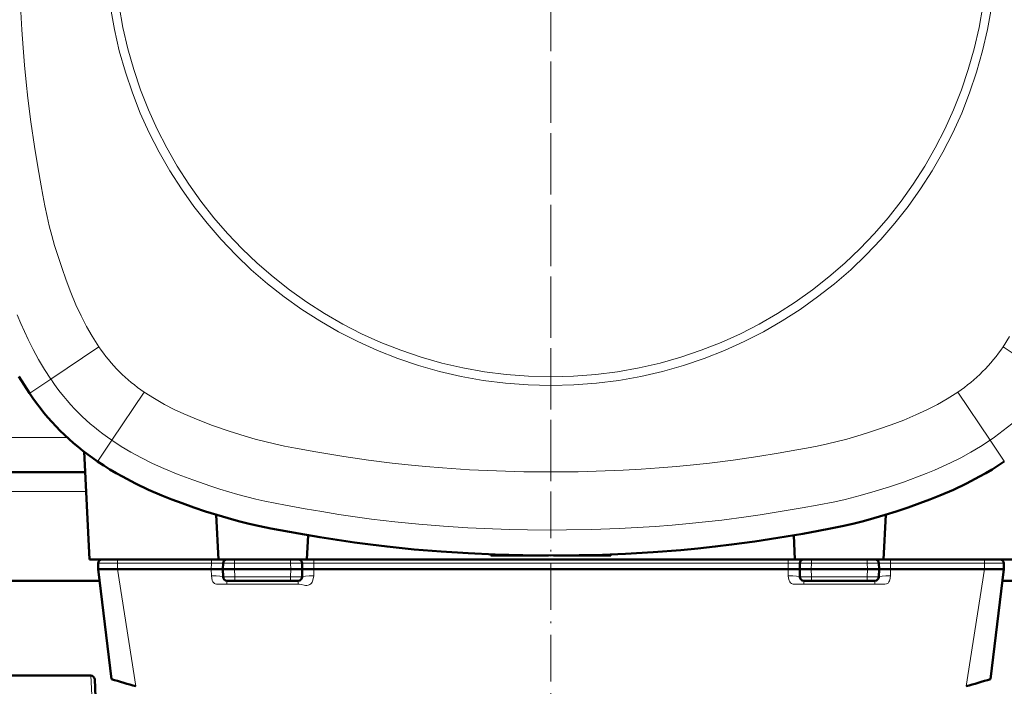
# Model space of a CAD drawing. Extents: x -2065 to 2446, y -2159 to 856.
# Tile 12 of 57: x 259 to 514, y -1784 to -1612. Entities that reach past the tile are written whole.
import ezdxf

# ---------------------------------------------------------------- set-up
doc = ezdxf.new("R2010")
doc.units = 0
doc.linetypes.add('DASHDOT', pattern=[18.5, 12, -3, 0.5, -3])

msp = doc.modelspace()

# ---------------------------------------------------------------- linework, layer by layer
at = {"color": 7, "linetype": 'DASHDOT', "lineweight": 18}
for p, q in [((396.56, -1364.21), (396.56, -1819.21)), ((396.57, -1442.04), (396.57, -1741.39))]:
    msp.add_line(p, q, dxfattribs=at)
at = {"color": 7, "lineweight": 18}
for p, q in [((267.32, -1705.16), (279.76, -1696.81)), ((525.82, -1705.16), (513.37, -1696.81)), ((267.32, -1705.16), (261.92, -1708.78)), ((261.85, -1708.83), (261.92, -1708.78)), ((283.12, -1720.96), (291.47, -1708.52)), ((510.01, -1720.96), (501.66, -1708.52)), ((271.58, -1720.21), (21.55, -1720.21)), ((283.12, -1720.96), (279.5, -1726.36)), ((510.01, -1720.96), (513.63, -1726.36)), ((279.45, -1726.43), (279.5, -1726.36)), ((513.68, -1726.43), (513.63, -1726.36)), ((276.47, -1734.21), (16.66, -1734.21)), ((284.6, -1751.71), (284.6, -1752.69)), ((308.86, -1751.71), (308.86, -1752.69)), ((314.85, -1751.71), (314.85, -1752.69)), ((329.28, -1752.69), (329.28, -1751.71)), ((335.27, -1751.71), (335.27, -1752.69)), ((457.86, -1751.71), (457.86, -1752.69)), ((463.85, -1752.69), (463.85, -1751.71)), ((478.28, -1751.71), (478.28, -1752.69)), ((484.27, -1751.71), (484.27, -1752.69)), ((508.53, -1751.71), (508.53, -1752.69)), ((289.33, -1784.47), (284.55, -1754.21)), ((284.6, -1752.69), (284.56, -1754.21)), ((284.6, -1752.69), (308.86, -1752.69)), ((308.86, -1752.69), (308.82, -1754.21)), ((308.82, -1754.21), (308.87, -1755.95)), ((314.81, -1754.21), (314.85, -1752.69)), ((314.81, -1754.21), (314.87, -1756.24)), ((329.28, -1752.69), (314.85, -1752.69)), ((329.26, -1756.24), (329.32, -1754.21)), ((329.28, -1752.69), (329.32, -1754.21)), ((335.26, -1755.95), (335.31, -1754.21)), ((335.27, -1752.69), (457.86, -1752.69)), ((335.27, -1752.69), (335.31, -1754.21)), ((457.86, -1752.69), (457.82, -1754.21)), ((457.82, -1754.21), (457.87, -1755.95)), ((463.85, -1752.69), (463.81, -1754.21)), ((463.87, -1756.24), (463.81, -1754.21)), ((478.28, -1752.69), (463.85, -1752.69)), ((478.26, -1756.24), (478.32, -1754.21)), ((478.28, -1752.69), (478.32, -1754.21)), ((484.26, -1755.95), (484.31, -1754.21)), ((484.27, -1752.69), (508.53, -1752.69)), ((484.27, -1752.69), (484.31, -1754.21)), ((503.8, -1784.47), (508.58, -1754.21)), ((508.53, -1752.69), (508.57, -1754.21)), ((312.87, -1757.21), (312.87, -1758.09)), ((329.26, -1756.24), (314.87, -1756.24)), ((314.87, -1757.21), (314.87, -1756.24)), ((329.26, -1756.24), (329.26, -1757.21)), ((331.26, -1757.21), (331.26, -1758.09)), ((461.87, -1757.21), (461.87, -1758.09)), ((478.26, -1756.24), (463.87, -1756.24)), ((463.87, -1756.24), (463.87, -1757.21)), ((478.26, -1757.21), (478.26, -1756.24)), ((480.26, -1757.21), (480.26, -1758.09)), ((312.87, -1758.09), (314.47, -1758.09)), ((314.47, -1758.09), (329.66, -1758.09)), ((329.66, -1758.09), (329.76, -1758.09)), ((329.76, -1758.09), (331.26, -1758.09)), ((461.87, -1758.09), (463.47, -1758.09)), ((463.47, -1758.09), (478.66, -1758.09)), ((478.66, -1758.09), (478.76, -1758.09)), ((478.76, -1758.09), (480.26, -1758.09)), ((277.93, -1786.8), (277.69, -1781.71))]:
    msp.add_line(p, q, dxfattribs=at)
at = {"color": 7, "lineweight": 50}
for p, q in [((275.93, -1723.89), (277.39, -1751.71)), ((276.21, -1729.21), (16.92, -1729.21)), ((310.08, -1740.19), (310.69, -1751.71)), ((483.05, -1740.18), (482.44, -1751.71)), ((333.85, -1745.48), (333.53, -1751.71)), ((459.28, -1745.48), (459.6, -1751.71)), ((310.69, -1751.71), (277.39, -1751.71)), ((333.53, -1751.71), (310.69, -1751.71)), ((459.6, -1751.71), (333.53, -1751.71)), ((381.07, -1750.71), (381.05, -1750.42)), ((381.07, -1750.71), (395.94, -1750.71)), ((397.2, -1750.71), (412.07, -1750.71)), ((412.07, -1750.71), (412.08, -1750.42)), ((482.44, -1751.71), (459.6, -1751.71)), ((515.74, -1751.71), (482.44, -1751.71)), ((279.61, -1752.69), (279.57, -1754.21)), ((279.57, -1754.21), (284.55, -1754.21)), ((283.05, -1782.6), (279.57, -1754.21)), ((284.55, -1754.21), (284.56, -1754.21)), ((284.56, -1754.21), (308.82, -1754.21)), ((310.69, -1754.21), (308.82, -1754.21)), ((308.82, -1754.21), (308.82, -1754.21)), ((310.69, -1754.21), (311.82, -1754.21)), ((311.82, -1754.21), (311.86, -1752.69)), ((311.82, -1754.21), (311.87, -1756.24)), ((314.81, -1754.21), (311.82, -1754.21)), ((329.32, -1754.21), (314.81, -1754.21)), ((332.32, -1754.21), (329.32, -1754.21)), ((332.32, -1754.21), (332.26, -1756.24)), ((332.32, -1754.21), (332.28, -1752.69)), ((333.44, -1754.21), (332.32, -1754.21)), ((335.31, -1754.21), (333.44, -1754.21)), ((335.31, -1754.21), (457.82, -1754.21)), ((335.31, -1754.21), (335.31, -1754.21)), ((459.69, -1754.21), (457.82, -1754.21)), ((457.82, -1754.21), (457.82, -1754.21)), ((459.69, -1754.21), (460.82, -1754.21)), ((460.86, -1752.69), (460.82, -1754.21)), ((460.82, -1754.21), (463.81, -1754.21)), ((460.87, -1756.24), (460.82, -1754.21)), ((478.32, -1754.21), (463.81, -1754.21)), ((478.32, -1754.21), (481.32, -1754.21)), ((481.26, -1756.24), (481.32, -1754.21)), ((481.28, -1752.69), (481.32, -1754.21)), ((482.44, -1754.21), (481.32, -1754.21)), ((484.31, -1754.21), (482.44, -1754.21)), ((484.31, -1754.21), (508.57, -1754.21)), ((484.31, -1754.21), (484.31, -1754.21)), ((508.57, -1754.21), (508.58, -1754.21)), ((508.58, -1754.21), (513.57, -1754.21)), ((510.08, -1782.6), (513.57, -1754.21)), ((513.53, -1752.69), (513.57, -1754.21)), ((279.93, -1757.21), (13.2, -1757.21)), ((314.87, -1757.21), (312.87, -1757.21)), ((329.26, -1757.21), (314.87, -1757.21)), ((331.26, -1757.21), (329.26, -1757.21)), ((461.87, -1757.21), (463.87, -1757.21)), ((478.26, -1757.21), (463.87, -1757.21)), ((478.26, -1757.21), (480.26, -1757.21)), ((586.57, -1757.21), (513.2, -1757.21)), ((256.25, -1781.71), (277.69, -1781.71)), ((260.49, -1781.71), (260.5, -1781.71)), ((276.37, -1781.71), (276.35, -1781.71)), ((278.93, -1787.24), (278.69, -1782.66))]:
    msp.add_line(p, q, dxfattribs=at)
at = {"color": 7, "lineweight": 18}
for points in [[(259.59, -1610.39), (259.85, -1615.02), (260.17, -1619.65), (260.55, -1624.18), (260.97, -1628.55), (261.42, -1632.7), (262.2, -1638.8), (263.14, -1645.14), (263.99, -1650.37), (264.83, -1655.27), (265.27, -1657.71), (265.8, -1660.46), (266.38, -1663.17), (266.97, -1665.66), (267.62, -1668.14), (268.35, -1670.69), (269.22, -1673.51), (270.16, -1676.33), (271.31, -1679.62), (272.54, -1682.85), (273.85, -1686), (275.16, -1688.82), (276.58, -1691.57), (278.01, -1694.07), (279.76, -1696.81)], [(267.32, -1705.16), (265.71, -1702.67), (264.21, -1700.14), (262.8, -1697.56), (261.47, -1694.93), (260.52, -1692.88), (259.61, -1690.8), (258.7, -1688.59)], [(515.06, -1694.17), (513.37, -1696.81)], [(396.57, -1729.15), (389.52, -1729.09), (382.5, -1728.89), (375.53, -1728.56), (368.58, -1728.1), (364.13, -1727.73), (359.68, -1727.31), (355.53, -1726.85), (349.43, -1726.08), (343.08, -1725.13), (335.84, -1723.94), (330.56, -1723.01), (327.69, -1722.45), (325.1, -1721.89), (322.61, -1721.3), (320.13, -1720.65), (317.59, -1719.92), (313.4, -1718.61), (309.14, -1717.14), (306.72, -1716.24), (304.35, -1715.3), (301.73, -1714.18), (299.19, -1712.99), (296.7, -1711.7), (294.11, -1710.21), (291.47, -1708.52)], [(396.57, -1729.15), (403.57, -1729.09), (410.57, -1728.89), (415.24, -1728.69), (419.87, -1728.43), (424.5, -1728.11), (429.03, -1727.73), (433.4, -1727.31), (437.55, -1726.86), (443.65, -1726.08), (449.99, -1725.14), (455.22, -1724.29), (460.12, -1723.45), (462.56, -1723.01), (465.31, -1722.48), (468.02, -1721.9), (470.51, -1721.3), (472.99, -1720.66), (475.54, -1719.93), (478.36, -1719.05), (481.18, -1718.12), (484.47, -1716.97), (487.7, -1715.74), (490.85, -1714.43), (493.67, -1713.12), (496.42, -1711.7), (498.92, -1710.27), (501.66, -1708.52)], [(396.57, -1744.13), (390.51, -1744.09), (385.97, -1743.99), (381.43, -1743.84), (375.09, -1743.54), (368.77, -1743.14), (362.44, -1742.62), (356.21, -1742), (350.23, -1741.3), (346, -1740.72), (341.78, -1740.09), (337.41, -1739.39), (333.05, -1738.66), (327.96, -1737.76), (325.28, -1737.24), (322.63, -1736.69), (320.32, -1736.16), (318.03, -1735.59), (315.69, -1734.97), (313.36, -1734.29), (311.01, -1733.58), (308.67, -1732.82), (304.02, -1731.22), (300.24, -1729.8), (296.54, -1728.26), (293.65, -1726.95), (290.82, -1725.53), (288.04, -1724.02), (285.56, -1722.54), (283.12, -1720.96)], [(510.01, -1720.96), (507.52, -1722.56), (504.99, -1724.07), (502.41, -1725.48), (499.78, -1726.81), (497.73, -1727.76), (495.65, -1728.67), (493.45, -1729.57), (491.21, -1730.44), (487.62, -1731.75), (483.98, -1732.98), (480.33, -1734.13), (476.46, -1735.23), (472.58, -1736.22), (469.91, -1736.82), (465.31, -1737.74), (461.48, -1738.42), (454.24, -1739.63), (450.63, -1740.2), (447.01, -1740.74), (440.72, -1741.57), (436.5, -1742.05), (432.28, -1742.47), (427.9, -1742.86), (423.5, -1743.2), (418.83, -1743.5), (414.16, -1743.74), (407.03, -1743.99), (400.61, -1744.11), (396.57, -1744.13)], [(279.61, -1752.69), (279.61, -1752.69), (279.61, -1752.69), (280.34, -1752.68), (284.6, -1752.69)], [(311.86, -1752.69), (311.85, -1752.69), (311.85, -1752.69), (311.81, -1752.68), (311.48, -1752.68), (308.86, -1752.69)], [(311.86, -1752.69), (311.86, -1752.69), (311.9, -1752.68), (312.23, -1752.68), (314.85, -1752.69)], [(329.28, -1752.69), (331.96, -1752.68), (332.24, -1752.68), (332.27, -1752.69), (332.27, -1752.69), (332.28, -1752.69)], [(335.27, -1752.69), (332.59, -1752.68), (332.31, -1752.68), (332.28, -1752.69), (332.28, -1752.69), (332.28, -1752.69)], [(460.86, -1752.69), (460.85, -1752.69), (460.85, -1752.69), (460.81, -1752.68), (460.48, -1752.68), (457.86, -1752.69)], [(460.86, -1752.69), (460.86, -1752.69), (460.9, -1752.68), (461.23, -1752.68), (463.85, -1752.69)], [(478.28, -1752.69), (480.96, -1752.68), (481.24, -1752.68), (481.27, -1752.69), (481.27, -1752.69), (481.28, -1752.69)], [(484.27, -1752.69), (481.59, -1752.68), (481.31, -1752.68), (481.28, -1752.69), (481.28, -1752.69), (481.28, -1752.69)], [(508.53, -1752.69), (512.6, -1752.68), (513.5, -1752.69), (513.52, -1752.69), (513.53, -1752.69)], [(308.87, -1755.95), (308.93, -1756.56), (309.08, -1757.15), (309.24, -1757.52), (309.43, -1757.76), (309.68, -1757.93), (309.83, -1758), (310.16, -1758.08), (310.5, -1758.12), (311.19, -1758.15), (311.95, -1758.11), (312.54, -1758.08), (312.87, -1758.09)], [(314.87, -1756.24), (312.16, -1756.25), (311.92, -1756.25), (311.87, -1756.24), (311.87, -1756.24), (311.87, -1756.24)], [(332.26, -1756.24), (332.26, -1756.24), (332.24, -1756.24), (332.08, -1756.25), (330.99, -1756.25), (329.26, -1756.24)], [(331.26, -1758.09), (331.53, -1758.09), (332.05, -1758.18), (332.81, -1758.37), (333.15, -1758.42), (333.51, -1758.42), (333.85, -1758.37), (334.08, -1758.3), (334.3, -1758.19), (334.49, -1758.05), (334.66, -1757.88), (334.84, -1757.62), (334.97, -1757.34), (335.16, -1756.74), (335.26, -1755.95)], [(457.87, -1755.95), (457.93, -1756.56), (458.08, -1757.15), (458.24, -1757.52), (458.43, -1757.76), (458.68, -1757.93), (458.83, -1758), (459.16, -1758.08), (459.5, -1758.12), (460.19, -1758.15), (460.95, -1758.11), (461.54, -1758.08), (461.87, -1758.09)], [(460.87, -1756.24), (460.87, -1756.24), (460.89, -1756.24), (461.05, -1756.25), (462.14, -1756.25), (463.87, -1756.24)], [(478.26, -1756.24), (480.97, -1756.25), (481.21, -1756.25), (481.26, -1756.24), (481.26, -1756.24), (481.26, -1756.24)], [(480.26, -1758.09), (480.61, -1758.08), (481.3, -1758.12), (482.33, -1758.14), (482.84, -1758.1), (483.21, -1758.02), (483.4, -1757.96), (483.65, -1757.81), (483.88, -1757.53), (483.99, -1757.29), (484.08, -1757.05), (484.21, -1756.51), (484.26, -1755.95)]]:
    msp.add_lwpolyline(points, dxfattribs=at)
at = {"color": 7, "lineweight": 50}
for points in [[(261.85, -1708.83), (260.45, -1706.68), (259.12, -1704.49)], [(279.45, -1726.43), (281.03, -1727.47), (282.63, -1728.47), (284.25, -1729.43), (285.89, -1730.36), (289.21, -1732.11), (292.61, -1733.73), (296.07, -1735.22), (298.66, -1736.25), (301.26, -1737.22), (304.29, -1738.3), (307.35, -1739.32), (310.24, -1740.23), (313.15, -1741.09), (315.86, -1741.84), (318.59, -1742.52), (321.31, -1743.14), (324.2, -1743.75), (326.61, -1744.21), (331.44, -1745.07), (336.86, -1745.98), (341.32, -1746.68), (345.78, -1747.34), (349.98, -1747.9), (354.21, -1748.41), (361.18, -1749.12), (368.17, -1749.7), (375.17, -1750.14), (382.16, -1750.46), (389.33, -1750.65), (396.57, -1750.71)], [(513.68, -1726.43), (512.1, -1727.47), (510.5, -1728.47), (508.88, -1729.43), (507.24, -1730.36), (503.92, -1732.11), (500.52, -1733.73), (497.06, -1735.22), (494.47, -1736.25), (491.87, -1737.22), (488.84, -1738.3), (485.78, -1739.32), (482.89, -1740.23), (479.98, -1741.09), (477.27, -1741.84), (474.54, -1742.52), (471.82, -1743.14), (468.75, -1743.78), (465.65, -1744.37), (461.65, -1745.08), (455.16, -1746.16), (449.2, -1747.08), (443.21, -1747.9), (438.99, -1748.4), (434.54, -1748.87), (430.08, -1749.29), (422.96, -1749.84), (415.84, -1750.25), (409.86, -1750.5), (403.89, -1750.65), (396.57, -1750.71)]]:
    msp.add_lwpolyline(points, dxfattribs=at)
at = {"color": 7, "lineweight": 18}
for radius in [115.14, 112.88]:
    msp.add_circle((396.57, -1591.71), radius, dxfattribs=at)
for centre, radius, start, end in [((315.31, -1672.97), 42.8, 213.846, 236.154), ((477.82, -1672.97), 42.8, 303.846, 326.154), ((315.31, -1672.97), 57.78, 213.846, 236.154), ((477.82, -1672.97), 57.78, 303.846, 326.154)]:
    msp.add_arc(centre, radius, start, end, dxfattribs=at)
at = {"color": 7, "lineweight": 50}
for centre, radius, start, end in [((315.3, -1672.98), 64.36, 213.8463, 236.1537), ((280.6, -1752.71), 1, 90, 178.5), ((312.85, -1752.71), 1, 90, 178.5), ((331.28, -1752.71), 1, 1.5, 90), ((461.85, -1752.71), 1, 90, 178.5), ((480.28, -1752.71), 1, 1.5, 90), ((512.53, -1752.71), 1, 1.5, 90), ((312.87, -1756.21), 1, 181.5, 270), ((331.26, -1756.21), 1, 270, 358.5), ((461.87, -1756.21), 1, 181.5, 270), ((480.26, -1756.21), 1, 270, 358.5), ((277.69, -1782.71), 1, 3, 90), ((327.68, -1643.73), 145.87, 252.1849, 254.7559), ((465.45, -1643.73), 145.87, 285.2441, 287.8151)]:
    msp.add_arc(centre, radius, start, end, dxfattribs=at)
at = {"color": 7, "lineweight": 18}
for centre, major_axis, start_param, end_param in [((308.87, -1756.32), (3, 0.08), 0, 1.567606), ((335.26, -1756.32), (-3, 0.08), 4.715579, 6.283185), ((457.87, -1756.32), (3, 0.08), 0, 1.567606), ((484.26, -1756.32), (-3, 0.08), 4.715579, 6.283185)]:
    msp.add_ellipse(centre, major_axis=major_axis, ratio=0.121828, start_param=start_param, end_param=end_param, dxfattribs=at)

doc.saveas('drawing.dxf')
